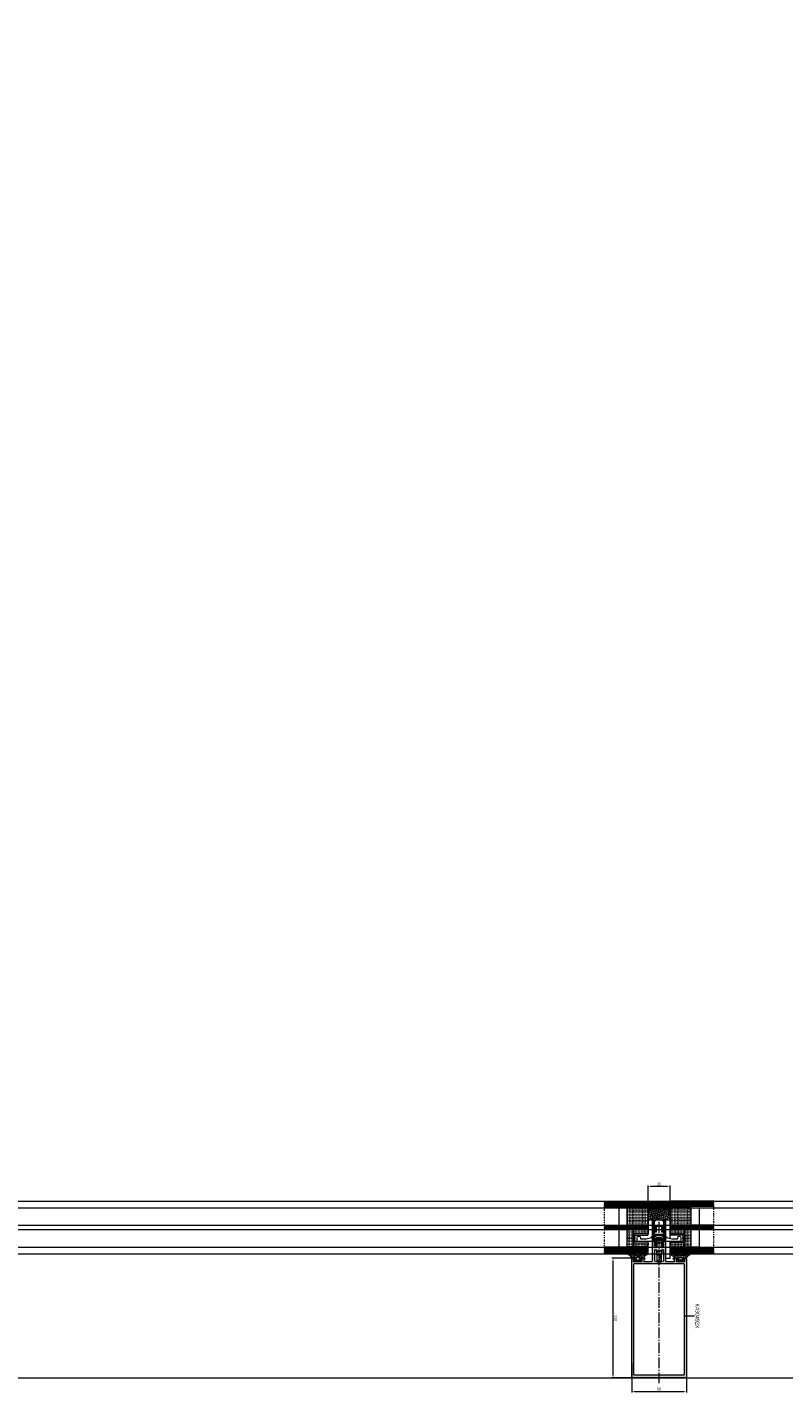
# Model space of a CAD drawing. Header units: inches. Extents: x 0 to 111471, y -105323 to 11070.
# Tile 136 of 256: x 42898 to 42967, y -27563 to -27438. Entities that reach past the tile are written whole.
import ezdxf
from ezdxf.enums import TextEntityAlignment as Align

# ---------------------------------------------------------------- set-up
doc = ezdxf.new("R2010")
doc.units = ezdxf.units.IN
doc.header["$MEASUREMENT"] = 0
for name, pattern in [('DIVIDE', [5.3, 2, -1, 0.15, -1, 0.15, -1]), ('gen3', [6.25, 4.75, -1.5]), ('GEN7', [13.75, 9.75, -1.5, 1, -1.5])]:
    doc.linetypes.add(name, pattern=pattern)
for name, color, linetype, lineweight in [('888 drzwi i okna', 4, 'Continuous', 0), ('888 sciany istniejące', 2, 'Continuous', 35), ('888 widok', 8, 'Continuous', 0), ('888 wymiary', 1, 'Continuous', 0), ('MB-inne', 8, 'Continuous', 9), ('MB-kreskowanie', 8, 'Continuous', 5), ('MB-opisy', 120, 'Continuous', 9), ('MB-osie', 4, 'GEN7', 5), ('MB-profile', 7, 'Continuous', 9), ('MB-szyby', 4, 'Continuous', 9), ('MB-urwania', 1, 'DIVIDE', 5), ('MB-uszczelki_tworzywa', 8, 'Continuous', 9), ('MB-wymiary', 145, 'Continuous', 9), ('Wymiary', 85, 'Continuous', 18)]:
    doc.layers.add(name, color=color, linetype=linetype, lineweight=lineweight)
doc.styles.add('ARIALCE', font='arial.ttf', dxfattribs={"width": 0.8})
doc.styles.get("Standard").update_dxf_attribs({"font": 'arial.ttf'})
doc.styles.add('TS 100_wymiary', font='romans.shx', dxfattribs={"width": 0.7, "height": 16})
doc.dimstyles.new('Dim Style 100', dxfattribs={"dimtxt": 16, "dimasz": 12, "dimexe": 12, "dimexo": 2, "dimgap": 10, "dimtad": 1, "dimdec": 0, "dimzin": 9, "dimtxsty": 'TS 100_wymiary', "dimblk": 'ARCHTICK', "dimcen": 2.5, "dimdle": 12, "dimclrd": 256, "dimclrt": 2, "dimadec": 0, "dimazin": 2, "dimtfac": 1, "dimtdec": 0, "dimtix": 1, "dimtmove": 2, "dimatfit": 3, "dimfxl": 0, "dimlwd": -1, "dimarcsym": 0})
doc.dimstyles.new('MB_KDA_2.5', dxfattribs={"dimtxt": 2.5, "dimasz": 2.5, "dimexe": 1, "dimexo": 1, "dimgap": 1, "dimtad": 1, "dimdec": 1, "dimdsep": 46, "dimtxsty": 'Standard', "dimcen": 0, "dimclrd": 256, "dimclre": 256, "dimclrt": 2, "dimadec": 0, "dimazin": 2, "dimtp": 0.1, "dimtm": 0.1, "dimtfac": 0.71, "dimtdec": 1, "dimtmove": 0, "dimatfit": 3, "dimfxl": 0, "dimtzin": 0, "dimlwd": -1, "dimlwe": -1, "dimarcsym": 0})
pattern_1 = [(315, (-204.003, -193.6241), (1.3470384, -3e-16), [0.9525, -0.9525])]
pattern_2 = [(0.033944, (-4153.1781, -852.2568), (0.23784281, 0.47639099), [0, -0.47625])]
pattern_3 = [(45, (-204.003, 93.6241), (1.3470384, -2e-16), [0.9525, -0.9525])]

# ---------------------------------------------------------------- blocks, each defined once
blk = doc.blocks.new('_ArchTick')
at = {"layer": 'Wymiary', "color": 0, "const_width": 0.15}
blk.add_lwpolyline([(-0.5, -0.5), (0.5, 0.5)], dxfattribs=at)
blk = doc.blocks.new('*D620')
at = {"layer": '888 wymiary', "color": 0, "lineweight": -2}
for p, q in [((42847.79, -27349.99), (42847.79, -27317.99)), ((45080.51, -27350), (45080.51, -27318))]:
    blk.add_line(p, q, dxfattribs=at)
at = {"layer": '888 wymiary'}
blk.add_line((45092.51, -27330), (42835.79, -27329.99), dxfattribs=at)
at = {"layer": 'Defpoints', "color": 0}
for p in [(42847.79, -27329.99), (42847.79, -27545.57), (45080.51, -27545.58)]:
    blk.add_point(p, dxfattribs=at)
at = {"layer": '888 wymiary', "linetype": 'ByBlock', "xscale": 12, "yscale": 12, "zscale": 12}
for p, rotation in [((42847.79, -27329.99), 179.9998335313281), ((45080.51, -27330), 359.999833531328)]:
    blk.add_blockref('_ArchTick', p, dxfattribs=dict(at, rotation=rotation))
at = {"layer": '888 wymiary', "color": 2, "ltscale": 0.01, "insert": (43964.15, -27312), "char_height": 16, "attachment_point": 5, "rotation": 359.9998, "style": 'TS 100_wymiary'}
blk.add_mtext('2233', dxfattribs=at)
blk = doc.blocks.new('K430492X')
at = {"layer": 'MB-kreskowanie'}
h = blk.add_hatch(color=0, dxfattribs=at)
h.paths.add_polyline_path([(-109.2, 25), (-109.5, 24.7), (-109.5, 22.5), (-109, 22), (-108.5, 22), (-108.5, 23.5), (-106.5, 23.5), (-106.5, 19.7), (-106.3, 19.5), (-106.5, 19.2), (-106.5, 15.5), (-108.5, 15.5), (-108.5, 17), (-109, 17), (-109.5, 16.5), (-109.5, 13), (-108.5, 13), (-108.5, 14), (-106.5, 14), (-106.5, 6.5), (-107, 6), (-124.2, 6), (-124.5, 5.7), (-124.5, 4), (-124, 3.5), (-123, 3.5), (-123, 4.5), (-121, 4.5), (-120.5, 4), (-120.5, 2.7), (-118.9, 0), (-120.5, -2.8), (-120.5, -4), (-121, -4.5), (-123, -4.5), (-123, -3.5), (-124, -3.5), (-124.5, -4), (-124.5, -5.7), (-124.2, -6), (-107, -6), (-106.5, -6.5), (-106.5, -14), (-108.5, -14), (-108.5, -13), (-109.5, -13), (-109.5, -16.5), (-109, -17), (-108.5, -17), (-108.5, -15.5), (-106.5, -15.5), (-106.5, -19.2), (-106.3, -19.5), (-106.5, -19.7), (-106.5, -23.5), (-108.5, -23.5), (-108.5, -22), (-109, -22), (-109.5, -22.5), (-109.5, -24.7), (-109.2, -25), (-0.5, -25, 0.413925), (0, -24.5), (0, 24.5, 0.413925), (-0.5, 25)])
h.paths.add_polyline_path([(-3, 22.9), (-2.5, 22.4), (-2.5, -22.4), (-3, -22.9), (-104, -22.9), (-104.5, -22.4), (-104.5, 22.4), (-104, 22.9)], flags=16)
h.paths.add_polyline_path([(-106.4, 3.6), (-105.5, 0), (-106.4, -3.6), (-106.9, -4), (-116.9, -4), (-117.3, -3.2), (-115.9, -0.8), (-115.9, 0.8), (-117.3, 3.2), (-116.9, 4), (-106.9, 4)], flags=16)
at = {"layer": 'MB-profile'}
blk.add_lwpolyline([(-0.5, -25), (-109.2, -25), (-109.5, -24.7), (-109.5, -22.5), (-109, -22), (-108.5, -22), (-108.5, -23.5), (-106.5, -23.5), (-106.5, -19.7), (-106.3, -19.5), (-106.5, -19.2), (-106.5, -15.5), (-108.5, -15.5), (-108.5, -17), (-109, -17), (-109.5, -16.5), (-109.5, -13), (-108.5, -13), (-108.5, -14), (-106.5, -14), (-106.5, -6.5), (-107, -6), (-124.2, -6), (-124.5, -5.7), (-124.5, -4), (-124, -3.5), (-123, -3.5), (-123, -4.5), (-121, -4.5), (-120.5, -4), (-120.5, -2.8), (-118.9, 0), (-120.5, 2.7), (-120.5, 4), (-121, 4.5), (-123, 4.5), (-123, 3.5), (-124, 3.5), (-124.5, 4), (-124.5, 5.7), (-124.2, 6), (-107, 6), (-106.5, 6.5), (-106.5, 14), (-108.5, 14), (-108.5, 13), (-109.5, 13), (-109.5, 16.5), (-109, 17), (-108.5, 17), (-108.5, 15.5), (-106.5, 15.5), (-106.5, 19.2), (-106.3, 19.5), (-106.5, 19.7), (-106.5, 23.5), (-108.5, 23.5), (-108.5, 22), (-109, 22), (-109.5, 22.5), (-109.5, 24.7), (-109.2, 25), (-0.5, 25, -0.414502), (0, 24.5), (0, -24.5, -0.414502)], format="xyb", close=True, dxfattribs=at)
for points in [[(-3, -22.9), (-104, -22.9), (-104.5, -22.4), (-104.5, 22.4), (-104, 22.9), (-3, 22.9), (-2.5, 22.4), (-2.5, -22.4)], [(-106.4, -3.6), (-106.9, -4), (-116.9, -4), (-117.3, -3.2), (-115.9, -0.8), (-115.9, 0.8), (-117.3, 3.2), (-116.9, 4), (-106.9, 4), (-106.4, 3.6), (-105.5, 0)]]:
    blk.add_lwpolyline(points, close=True, dxfattribs=at)
blk = doc.blocks.new('*D597')
at = {"layer": 'Defpoints', "color": 0, "ltscale": 0.01}
for p in [(52, -74.7), (161.5, -74.5), (52, -92)]:
    blk.add_point(p, dxfattribs=at)
at = {"layer": 'MB-wymiary'}
for p, q in [((52, -75.7), (52, -93)), ((161.5, -75.5), (161.5, -93)), ((159, -92), (54.5, -92))]:
    blk.add_line(p, q, dxfattribs=at)
at = {"layer": 'MB-wymiary', "ltscale": 0.01}
for points in [[(54.5, -91.6), (54.5, -92.4), (52, -92)], [(159, -92.4), (159, -91.6), (161.5, -92)]]:
    blk.add_solid(points, dxfattribs=at)
at = {"layer": 'MB-wymiary', "color": 2, "ltscale": 0.01, "insert": (106.8, -89.7), "char_height": 2.5, "attachment_point": 5}
blk.add_mtext('110', dxfattribs=at)
blk = doc.blocks.new('*D598')
at = {"layer": 'Defpoints', "color": 0, "ltscale": 0.01}
for p in [(147.1, -25), (173.9, -25), (147.1, -75)]:
    blk.add_point(p, dxfattribs=at)
at = {"layer": 'MB-wymiary'}
for p, q in [((148.1, -25), (174.9, -25)), ((173.9, -72.5), (173.9, -27.5)), ((148.1, -75), (174.9, -75))]:
    blk.add_line(p, q, dxfattribs=at)
at = {"layer": 'MB-wymiary', "ltscale": 0.01}
for points in [[(174.3, -27.5), (173.5, -27.5), (173.9, -25)], [(173.5, -72.5), (174.3, -72.5), (173.9, -75)]]:
    blk.add_solid(points, dxfattribs=at)
at = {"layer": 'MB-wymiary', "color": 2, "ltscale": 0.01, "insert": (171.7, -50), "char_height": 2.5, "attachment_point": 5, "rotation": 90}
blk.add_mtext('50', dxfattribs=at)
blk = doc.blocks.new('120900')
at = {"layer": 'MB-kreskowanie'}
h = blk.add_hatch(dxfattribs=at)
h.set_pattern_fill('DOTS', color=256, scale=0.3, angle=90.0339, style=0)
h.set_pattern_definition([(90.033944, (778.75693, -4206.1781), (-0.47639099, 0.23784281), [0, -0.47625])])
h.paths.add_polyline_path([(-6.2, 1.7, -0.244698), (-6, 1.8), (-5.6, 1.8, -0.117863), (-5.4, 1.8, 0.255673), (-2.6, 1.8, -0.117863), (-2.4, 1.8), (-2, 1.8, -0.244698), (-1.8, 1.7), (-1, 0.6, -0.520567), (-1.1, 0.3), (-1.5, 0.2), (-1.5, -1), (-2.5, -1), (-2.5, 0.7, 0.496188), (-2.8, 0.9, -0.136548), (-5.2, 0.9, 0.502247), (-5.5, 0.7), (-5.5, -1), (-6.5, -1), (-6.5, 0.2), (-6.9, 0.3, -0.520567), (-7, 0.6)])
h.paths.add_polyline_path([(-9.5, -1.3, -0.414214), (-9.2, -1), (-7.3, -1, -0.267949), (-7.1, -1.2, 0.767327), (-6.5, -1), (-5.5, -1), (-5.5, -1.3, 0.414214), (-5.3, -1.5), (-2.7, -1.5, 0.414214), (-2.5, -1.3), (-2.5, -1), (-1.5, -1, 0.767327), (-0.9, -1.2, -0.267949), (-0.7, -1), (1.2, -1, -0.414214), (1.5, -1.3, 0.218991), (4.8, -4.2, -0.885567), (4.5, -5, -0.160479), (1, -3.3, 0.21435), (0.2, -3), (-1.4, -3, 0.674934), (-1.6, -3.5, 0.163474), (0.2, -4.4, -1), (0.2, -5, -0.19206), (-3.5, -3.2, 0.293178), (-4, -3, 0.293178), (-4.5, -3.2, -0.19206), (-8.2, -5, -1), (-8.2, -4.4, 0.163474), (-6.4, -3.5, 0.674934), (-6.6, -3), (-8.2, -3, 0.214349), (-9, -3.3, -0.160479), (-12.5, -5, -0.885567), (-12.8, -4.2, 0.226961)])
at = {"layer": 'MB-uszczelki_tworzywa'}
for points in [[(1.5, -1.3, 0.218991), (4.8, -4.2, -0.885567), (4.5, -5, -0.160479), (1, -3.3, 0.21435), (0.2, -3), (-1.4, -3, 0.677436), (-1.6, -3.5, 0.163474), (0.2, -4.4, -1), (0.2, -5, -0.19206), (-3.5, -3.2, 0.293178), (-4, -3, 0.293178), (-4.5, -3.2, -0.19206), (-8.2, -5, -1), (-8.2, -4.4, 0.163474), (-6.4, -3.5, 0.677436), (-6.6, -3), (-8.2, -3, 0.21435), (-9, -3.3, -0.160479), (-12.5, -5, -0.885567), (-12.8, -4.2, 0.226961), (-9.5, -1.3, -0.414214), (-9.2, -1), (-7.3, -1, -0.267949), (-7.1, -1.2, 0.767327), (-6.5, -1), (-6.5, 0.2), (-6.9, 0.3, -0.520567), (-7, 0.6), (-6.2, 1.7, -0.244698), (-6, 1.8), (-5.6, 1.8, -0.117863), (-5.4, 1.8, 0.255673), (-2.6, 1.8, -0.117863), (-2.4, 1.8), (-2, 1.8, -0.244698), (-1.8, 1.7), (-1, 0.6, -0.520567), (-1.1, 0.3), (-1.5, 0.2), (-1.5, -1, 0.767327), (-0.9, -1.2, -0.267949), (-0.7, -1), (1.2, -1, -0.414214)], [(-2.5, -1.3), (-2.5, 0.7, 0.490314), (-2.7, 0.9, -0.137178), (-5.2, 0.9, 0.490314), (-5.5, 0.7), (-5.5, -1.3, 0.414214), (-5.3, -1.5), (-2.7, -1.5, 0.414214)]]:
    blk.add_lwpolyline(points, format="xyb", close=True, dxfattribs=at)
blk = doc.blocks.new('*D599')
at = {"layer": 'Defpoints', "color": 0, "ltscale": 0.01}
for p in [(2.1, -40), (-13.3, -60), (2, -60)]:
    blk.add_point(p, dxfattribs=at)
at = {"layer": 'MB-wymiary'}
for p, q in [((1.1, -40), (-14.3, -40)), ((-13.3, -42.5), (-13.3, -57.5)), ((1, -60), (-14.3, -60))]:
    blk.add_line(p, q, dxfattribs=at)
at = {"layer": 'MB-wymiary', "ltscale": 0.01}
for points in [[(-12.9, -42.5), (-13.8, -42.5), (-13.3, -40)], [(-13.8, -57.5), (-12.9, -57.5), (-13.3, -60)]]:
    blk.add_solid(points, dxfattribs=at)
at = {"layer": 'MB-wymiary', "color": 2, "ltscale": 0.01, "insert": (-15.6, -50), "char_height": 2.5, "attachment_point": 5, "rotation": 90}
blk.add_mtext('20', dxfattribs=at)
blk = doc.blocks.new('G$C0AADE25E')
at = {"layer": 'MB-kreskowanie'}
h = blk.add_hatch(dxfattribs=at)
h.set_pattern_fill('DASH', color=256, scale=0.3, angle=315, style=0)
h.set_pattern_definition([(135, (-89.4117, -467.5632), (-3e-17, 1.3470384), [0.9525, -0.9525])])
h.paths.add_polyline_path([(22, -20.8), (6, -20.8), (6, -40), (22, -40)])
h = blk.add_hatch(dxfattribs=at)
h.set_pattern_fill('DASH', color=256, scale=0.3, angle=315, style=0)
h.set_pattern_definition(pattern_1)
h.paths.add_polyline_path([(26, -20.8), (26, -26.8), (42, -26.8), (42, -20.8)])
h = blk.add_hatch(dxfattribs=at)
h.set_pattern_fill('DOTS', color=256, scale=0.3, angle=0.0339, style=0)
h.set_pattern_definition(pattern_2)
h.paths.add_polyline_path([(54.7, -32.7, 0.244698), (54.8, -32.5), (54.8, -32.1, 0.117863), (54.8, -31.9, -0.255673), (54.8, -29.1, 0.117863), (54.8, -28.9), (54.8, -28.5, 0.244698), (54.7, -28.3), (53.6, -27.5, 0.520567), (53.3, -27.6), (53.2, -28), (52, -28), (52, -29), (53.7, -29, -0.496188), (53.9, -29.3, 0.136548), (53.9, -31.7, -0.502247), (53.7, -32), (52, -32), (52, -33), (53.2, -33), (53.3, -33.4, 0.520567), (53.6, -33.5)])
h.paths.add_polyline_path([(51.7, -36, 0.414214), (52, -35.7), (52, -33.8, 0.267949), (51.8, -33.6, -0.767327), (52, -33), (52, -32), (51.7, -32, -0.414214), (51.5, -31.8), (51.5, -29.2, -0.414214), (51.7, -29), (52, -29), (52, -28, -0.767327), (51.8, -27.4, 0.267949), (52, -27.2), (52, -25.3, 0.414214), (51.7, -25, -0.218991), (48.8, -21.7, 0.885567), (48, -22, 0.160479), (49.7, -25.5, -0.21435), (50, -26.3), (50, -27.9, -0.674934), (49.5, -28.1, -0.163474), (48.6, -26.3, 1), (48, -26.3, 0.19206), (49.8, -30, -0.293178), (50, -30.5, -0.293178), (49.8, -31, 0.19206), (48, -34.7, 1), (48.6, -34.7, -0.163474), (49.5, -32.9, -0.674934), (50, -33.1), (50, -34.7, -0.214349), (49.7, -35.5, 0.160479), (48, -39, 0.885567), (48.8, -39.3, -0.226961)])
h = blk.add_hatch(dxfattribs=at)
h.set_pattern_fill('DASH', color=256, scale=0.3, angle=315, style=0)
h.set_pattern_definition(pattern_1)
h.paths.add_polyline_path([(38.2, -40), (40, -40), (42, -40), (42, -26.8), (36.2, -26.8, -0.414214), (38.2, -28.8)])
h.paths.add_polyline_path([(26, -40), (29.8, -40), (29.8, -28.8, -0.414214), (31.8, -26.8), (26, -26.8)])
h = blk.add_hatch(dxfattribs=at)
h.set_pattern_fill('HEX', color=256, scale=0.2, angle=135, style=0)
h.set_pattern_definition([(135, (-103.4117, 367.5632), (-0.7777128, -0.7777128), [0.635, -1.27]), (255, (-103.4117, 367.5632), (1.0623755, -0.2846626), [0.635, -1.27]), (195, (-103.8607, 368.0122), (0.2846626, -1.0623755), [0.635, -1.27])])
h.paths.add_polyline_path([(7, -60), (17, -60), (17, -40), (7, -40)])
h = blk.add_hatch(dxfattribs=at)
h.set_pattern_fill('_U', color=256, angle=315, style=0, double=1, pattern_type=0)
h.set_pattern_definition([(315, (-2146.2895, 2427.8375), (0.70710678, 0.70710678), []), (45, (-2146.2895, 2427.8375), (-0.70710678, 0.70710678), [])])
h.paths.add_polyline_path([(23.5, -52.6), (23.2, -52.3), (23.2, -47.7), (23.5, -47.4), (25, -47.4), (28.4, -47.4), (28.4, -46.8), (28.2, -46.4), (27.4, -45.9), (26.9, -46.7), (25, -46.7), (23.5, -46.7), (23.2, -46.1), (23.2, -45.7), (23.4, -45.4), (25, -45), (25, -44), (17, -44), (17, -46), (17.5, -46.5), (18.4, -46.5), (18.4, -45.5), (21.3, -45.5), (22.2, -46.5), (22.2, -49.1), (22.7, -50), (22.2, -50.9), (22.2, -53.5), (21.3, -54.5), (18.4, -54.5), (18.4, -53.5), (17.5, -53.5), (17, -54), (17, -56), (25, -56), (25, -55), (23.4, -54.6), (23.2, -54.3), (23.2, -53.8), (23.5, -53.3), (25, -53.3), (26.9, -53.3), (27.4, -54), (28.2, -53.6), (28.4, -53.2), (28.4, -52.5), (25, -52.6)])
h = blk.add_hatch(dxfattribs=at)
h.set_pattern_fill('_U', color=256, angle=315, style=0, double=1, pattern_type=0)
h.set_pattern_definition([(315, (-2134.2895, 2427.8375), (0.70710678, 0.70710678), []), (45, (-2134.2895, 2427.8375), (-0.70710678, 0.70710678), [])])
h.paths.add_polyline_path([(35.5, -52.6), (35.2, -52.3), (35.2, -47.7), (35.5, -47.4), (37, -47.4), (40.4, -47.4), (40.4, -46.8), (40.2, -46.4), (39.4, -45.9), (38.9, -46.7), (37, -46.7), (35.5, -46.7), (35.2, -46.1), (35.2, -45.7), (35.4, -45.4), (37, -45), (37, -44), (25, -44), (25, -46), (25.5, -46.5), (26.4, -46.5), (26.4, -45.5), (33.3, -45.5), (34.2, -46.5), (34.2, -49.1), (34.7, -50), (34.2, -50.9), (34.2, -53.5), (33.3, -54.5), (26.4, -54.5), (26.4, -53.5), (25.5, -53.5), (25, -54), (25, -56), (37, -56), (37, -55), (35.4, -54.6), (35.2, -54.3), (35.2, -53.8), (35.5, -53.3), (37, -53.3), (38.9, -53.3), (39.4, -54), (40.2, -53.6), (40.4, -53.2), (40.4, -52.5), (37, -52.6)])
h = blk.add_hatch(dxfattribs=at)
h.set_pattern_fill('DASH', color=256, scale=0.3, angle=225, style=0)
h.set_pattern_definition([(225, (-89.4117, 367.5632), (-6e-16, -1.3470384), [0.9525, -0.9525])])
h.paths.add_polyline_path([(6, -60), (6, -79.2), (22, -79.2), (22, -60)])
h = blk.add_hatch(dxfattribs=at)
h.set_pattern_fill('DASH', color=256, scale=0.3, angle=225, style=0)
h.set_pattern_definition(pattern_3)
h.paths.add_polyline_path([(38.2, -71.2, -0.414214), (36.2, -73.2), (42, -73.2), (42, -60), (40, -60), (38.2, -60)])
h.paths.add_polyline_path([(26, -73.2), (31.8, -73.2, -0.414214), (29.8, -71.2), (29.8, -60), (26, -60)])
h = blk.add_hatch(dxfattribs=at)
h.set_pattern_fill('DOTS', color=256, scale=0.3, angle=0.0339, style=0)
h.set_pattern_definition(pattern_2)
h.paths.add_polyline_path([(54.7, -67.3, -0.244698), (54.8, -67.5), (54.8, -67.9, -0.117863), (54.8, -68.1, 0.255673), (54.8, -70.9, -0.117863), (54.8, -71.1), (54.8, -71.5, -0.244698), (54.7, -71.7), (53.6, -72.5, -0.520567), (53.3, -72.4), (53.2, -72), (52, -72), (52, -71), (53.7, -71, 0.496188), (53.9, -70.7, -0.136548), (53.9, -68.3, 0.502247), (53.7, -68), (52, -68), (52, -67), (53.2, -67), (53.3, -66.6, -0.520567), (53.6, -66.5)])
h.paths.add_polyline_path([(51.7, -64, -0.414214), (52, -64.3), (52, -66.2, -0.267949), (51.8, -66.4, 0.767327), (52, -67), (52, -68), (51.7, -68, 0.414214), (51.5, -68.2), (51.5, -70.8, 0.414214), (51.7, -71), (52, -71), (52, -72, 0.767327), (51.8, -72.6, -0.267949), (52, -72.8), (52, -74.7, -0.414214), (51.7, -75, 0.218991), (48.8, -78.3, -0.885567), (48, -78, -0.160479), (49.7, -74.5, 0.21435), (50, -73.7), (50, -72.1, 0.674934), (49.5, -71.9, 0.163474), (48.6, -73.7, -1), (48, -73.7, -0.19206), (49.8, -70, 0.293178), (50, -69.5, 0.293178), (49.8, -69, -0.19206), (48, -65.3, -1), (48.6, -65.3, 0.163474), (49.5, -67.1, 0.674934), (50, -66.9), (50, -65.3, 0.214349), (49.7, -64.5, -0.160479), (48, -61, -0.885567), (48.8, -60.7, 0.226961)])
h = blk.add_hatch(dxfattribs=at)
h.set_pattern_fill('DASH', color=256, scale=0.3, angle=225, style=0)
h.set_pattern_definition(pattern_3)
h.paths.add_polyline_path([(42, -79.2), (42, -73.2), (26, -73.2), (26, -79.2)])
at = {"layer": 'MB-inne'}
for p, q in [((30.5, -45.7), (30.5, -54.3)), ((31, -45.7), (31, -54.3)), ((33.3, -47.7), (31.4, -45.8)), ((33.2, -47.6), (33.2, -52.4)), ((33.3, -52.3), (31.4, -54.2))]:
    blk.add_line(p, q, dxfattribs=at)
at = {"layer": 'MB-inne', "linetype": 'Continuous'}
for p, q in [((35.5, -48.1), (37.5, -48.1)), ((37.5, -48.1), (38, -47.6)), ((37.5, -48.1), (41.5, -48.1)), ((37.5, -51.9), (37.5, -48.1)), ((38, -52.4), (38, -47.6)), ((38, -47.6), (41.2, -47.6)), ((44.7, -47.6), (48.6, -47.6)), ((45, -48.1), (49.1, -48.1)), ((48.6, -52.4), (48.6, -47.6)), ((49.1, -48.1), (48.6, -47.6)), ((49.1, -48.1), (54.5, -48.1)), ((49.1, -51.9), (49.1, -48.1)), ((49.1, -48.8), (54.1, -50.3)), ((55.5, -49.8), (54.5, -48.1)), ((55.5, -49.8), (55.5, -50.2)), ((35.5, -51.9), (37.5, -51.9)), ((37.5, -51.9), (38, -52.4)), ((37.5, -51.9), (41.5, -51.9)), ((38, -52.4), (41.2, -52.4)), ((44.7, -52.4), (48.6, -52.4)), ((45, -51.9), (49.1, -51.9)), ((49.1, -51.9), (48.6, -52.4)), ((49.1, -51.9), (54.5, -51.9)), ((55.5, -50.2), (54.5, -51.9)), ((55.5, -50.2), (54.9, -50.5))]:
    blk.add_line(p, q, dxfattribs=at)
at = {"layer": 'MB-inne', "linetype": 'gen3'}
for p in [(49.1, -48.3), (55.5, -50.2)]:
    blk.add_line(p, (54.3, -48.3), dxfattribs=at)
at = {"layer": 'MB-inne'}
for points in [[(31, -45.7), (31, -49.5, 0.198912)], [(35.6, -52.6, -0.132252), (35.5, -52.3), (35.5, -47.7, -0.132253), (35.6, -47.4)]]:
    blk.add_lwpolyline(points, format="xyb", dxfattribs=at)
at = {"layer": 'MB-inne', "linetype": 'Continuous', "extrusion": (-1.83691e-16, -2.22045e-16, -1)}
blk.add_arc((-54.7, -49), 1.46, 260, 294.7886, dxfattribs=at)
at = {"layer": 'MB-inne', "linetype": 'Continuous'}
blk.add_arc((56.2, -51.2), 1.83, 155.1869, 202.5202, dxfattribs=at)
at = {"layer": 'MB-kreskowanie'}
for p, q in [((1, 0), (1, -40)), ((2, 0), (2, -40)), ((3, 0), (3, -40)), ((4, 0), (4, -40)), ((5, 0), (5, -40)), ((23, 0), (23, -40)), ((24, 0), (24, -40)), ((25, 0), (25, -40)), ((43, 0), (43, -40)), ((44, 0), (44, -40)), ((45, 0), (45, -40)), ((46, 0), (46, -40)), ((47, 0), (47, -40)), ((1, -100), (1, -60)), ((2, -100), (2, -60)), ((3, -100), (3, -60)), ((4, -100), (4, -60)), ((5, -100), (5, -60)), ((23, -100), (23, -60)), ((24, -100), (24, -60)), ((25, -100), (25, -60)), ((43, -100), (43, -60)), ((44, -100), (44, -60)), ((45, -100), (45, -60)), ((46, -100), (46, -60)), ((47, -100), (47, -60))]:
    blk.add_line(p, q, dxfattribs=at)
for centre, start, end in [((-120.7, -50), 354.7949, 5.2051), ((-119.7, -50), 355.2692, 4.7308), ((-118.7, -50), 355.2692, 4.7308), ((-117.7, -50), 355.2692, 4.7308), ((-116.7, -50), 355.2692, 4.7308), ((-115.7, -50), 355.2692, 4.7308), ((-114.7, -50), 355.2692, 4.7308)]:
    blk.add_arc(centre, 121.2, start, end, dxfattribs=at)
at = {"layer": 'MB-osie'}
blk.add_line((166.3, -50), (17.8, -50), dxfattribs=at)
at = {"layer": 'MB-profile'}
for points in [[(30.5, -40), (30, -40, -0.414214), (29.8, -39.8), (29.8, -28.8, -0.414214), (31.8, -26.8), (36.2, -26.8, -0.414214), (38.2, -28.8), (38.2, -39.8, -0.414214), (38, -40), (37.5, -40, -0.414214), (37, -39.5), (37, -29, 0.414214), (36, -28), (34.4, -28, 0.198912), (34.2, -28.1), (34.1, -28.1, -0.414214), (33.9, -28.1), (33.8, -28.1, 0.198912), (33.6, -28), (32, -28, 0.414214), (31, -29), (31, -39.5, -0.414214)], [(35.5, -30, -0.414214), (37, -31.5), (37, -46.4), (37.1, -46.6), (37.4, -46.7), (37.5, -46.9), (37.5, -47), (37.3, -47.2), (36, -47.2), (35.5, -47.7), (35.5, -48.1), (35.5, -51.9), (35.5, -52.3), (36, -52.8), (37.3, -52.8), (37.5, -53), (37.5, -53.1), (37.4, -53.3), (37.1, -53.4), (37, -53.6), (37, -68.5, -0.414214), (35.5, -70), (33.5, -70, -1), (33.5, -67), (34, -67), (34.3, -66.7), (34.3, -62.2), (34.3, -61.8), (33.1, -56.8), (32.1, -56), (31.5, -56), (31, -55.5), (31, -50.5), (31.1, -50.3), (31.2, -50.2), (31.2, -49.8), (31.1, -49.7), (31, -49.5), (31, -44.5), (31.5, -44), (32.1, -44), (33.1, -43.2), (34.3, -38.2), (34.3, -37.8), (34.3, -33.3), (34, -33), (33.5, -33, -1), (33.5, -30)], [(30.5, -60), (30, -60, 0.414214), (29.8, -60.2), (29.8, -71.2, 0.414214), (31.8, -73.2), (36.2, -73.2, 0.414214), (38.2, -71.2), (38.2, -60.2, 0.414214), (38, -60), (37.5, -60, 0.414214), (37, -60.5), (37, -71, -0.414214), (36, -72), (34.4, -72, -0.198912), (34.2, -71.9), (34.1, -71.9, 0.414214), (33.9, -71.9), (33.8, -71.9, -0.198912), (33.6, -72), (32, -72, -0.414214), (31, -71), (31, -60.5, 0.414214)]]:
    blk.add_lwpolyline(points, format="xyb", close=True, dxfattribs=at)
for points in [[(106.2, -75), (52.3, -75), (52, -74.7), (52, -72.5), (52.5, -72), (53, -72), (53, -73.5), (55, -73.5), (55, -69.7), (55.3, -69.5), (55, -69.2), (55, -65.5), (53, -65.5), (53, -67), (52.5, -67), (52, -66.5), (52, -63), (53, -63), (53, -64), (55, -64), (55, -56.5), (54.5, -56), (37.3, -56), (37, -55.7), (37, -54), (37.5, -53.5), (38.5, -53.5), (38.5, -54.5), (40.5, -54.5), (41, -54), (41, -52.8), (42.6, -50), (41, -47.2), (41, -46), (40.5, -45.5), (38.5, -45.5), (38.5, -46.5), (37.5, -46.5), (37, -46), (37, -44.3), (37.3, -44), (54.5, -44), (55, -43.5), (55, -36), (53, -36), (53, -37), (52, -37), (52, -33.5), (52.5, -33), (53, -33), (53, -34.5), (55, -34.5), (55, -30.8), (55.3, -30.5), (55, -30.3), (55, -26.5), (53, -26.5), (53, -28), (52.5, -28), (52, -27.5), (52, -25.3), (52.3, -25), (106.2, -25)], [(106.2, -72.9), (57.5, -72.9), (57, -72.4), (57, -27.6), (57.5, -27.1), (106.2, -27.1)]]:
    blk.add_lwpolyline(points, dxfattribs=at)
blk.add_lwpolyline([(55.1, -53.6), (54.6, -54), (44.6, -54), (44.2, -53.2), (45.6, -50.8), (45.6, -49.2), (44.2, -46.8), (44.6, -46), (54.6, -46), (55.1, -46.4), (56, -50)], close=True, dxfattribs=at)
at = {"layer": 'MB-szyby'}
for p, q in [((0, 0), (0, -39)), ((6, -40), (6, 0)), ((22, 0), (22, -40)), ((26, -40), (26, 0)), ((42, -40), (42, 0)), ((48, 0), (48, -39)), ((26, -20.8), (26, -40)), ((0, -39), (1, -40)), ((1, -40), (6, -40)), ((22, -40), (26, -40)), ((26, -40), (30, -40)), ((38, -40), (40, -40)), ((42, -40), (40, -40)), ((47, -40), (42, -40)), ((48, -39), (47, -40)), ((0, -61), (1, -60)), ((0, -100), (0, -61)), ((1, -60), (6, -60)), ((6, -60), (6, -100)), ((22, -100), (22, -60)), ((22, -60), (26, -60)), ((26, -79.2), (26, -60)), ((26, -60), (30, -60)), ((26, -60), (26, -100)), ((38, -60), (40, -60)), ((42, -60), (40, -60)), ((47, -60), (42, -60)), ((42, -60), (42, -100)), ((48, -61), (47, -60)), ((48, -100), (48, -61))]:
    blk.add_line(p, q, dxfattribs=at)
at = {"layer": 'MB-urwania'}
for p, q in [((48, 0), (0, 0)), ((0, -100), (48, -100))]:
    blk.add_line(p, q, dxfattribs=at)
at = {"layer": 'MB-uszczelki_tworzywa'}
for p, q in [((42, -26.8), (26, -26.8)), ((42, -73.2), (26, -73.2))]:
    blk.add_line(p, q, dxfattribs=at)
for points in [[(6, -20.8), (6, -13.3), (22, -13.3), (22, -20.8)], [(22, -40), (22, -20.8), (6, -20.8), (6, -40)], [(26, -20.8), (26, -13.3), (42, -13.3), (42, -20.8)], [(7, -40), (7, -60), (17, -60), (17, -40)], [(25, -47.4), (23.5, -47.4), (23.2, -47.7), (23.2, -52.3), (23.5, -52.6), (25, -52.6), (28.4, -52.5), (28.4, -53.2), (28.2, -53.6), (27.4, -54), (26.9, -53.3), (25, -53.3), (23.5, -53.3), (23.2, -53.8), (23.2, -54.3), (23.4, -54.6), (25, -55), (25, -56), (17, -56), (17, -54), (17.5, -53.5), (18.4, -53.5), (18.4, -54.5), (21.3, -54.5), (22.2, -53.5), (22.2, -50.9), (22.7, -50), (22.7, -50), (22.7, -50), (22.2, -49.1), (22.2, -46.5), (21.3, -45.5), (18.4, -45.5), (18.4, -46.5), (17.5, -46.5), (17, -46), (17, -44), (25, -44), (25, -45), (23.4, -45.4), (23.2, -45.7), (23.2, -46.1), (23.5, -46.7), (25, -46.7), (26.9, -46.7), (27.4, -45.9), (28.2, -46.4), (28.4, -46.8), (28.4, -47.4)], [(37, -47.4), (35.5, -47.4), (35.2, -47.7), (35.2, -52.3), (35.5, -52.6), (37, -52.6), (40.4, -52.5), (40.4, -53.2), (40.2, -53.6), (39.4, -54), (38.9, -53.3), (37, -53.3), (35.5, -53.3), (35.2, -53.8), (35.2, -54.3), (35.4, -54.6), (37, -55), (37, -56), (25, -56), (25, -54), (25.5, -53.5), (26.4, -53.5), (26.4, -54.5), (33.3, -54.5), (34.2, -53.5), (34.2, -50.9), (34.7, -50), (34.7, -50), (34.7, -50), (34.2, -49.1), (34.2, -46.5), (33.3, -45.5), (26.4, -45.5), (26.4, -46.5), (25.5, -46.5), (25, -46), (25, -44), (37, -44), (37, -45), (35.4, -45.4), (35.2, -45.7), (35.2, -46.1), (35.5, -46.7), (37, -46.7), (38.9, -46.7), (39.4, -45.9), (40.2, -46.4), (40.4, -46.8), (40.4, -47.4)], [(22, -60), (22, -79.2), (6, -79.2), (6, -60)], [(6, -79.2), (6, -86.7), (22, -86.7), (22, -79.2)], [(26, -79.2), (26, -86.7), (42, -86.7), (42, -79.2)]]:
    blk.add_lwpolyline(points, close=True, dxfattribs=at)
for points in [[(51.7, -25, -0.218991), (48.8, -21.7, 0.885567), (48, -22, 0.160479), (49.7, -25.5, -0.21435), (50, -26.3), (50, -27.9, -0.677436), (49.5, -28.1, -0.163474), (48.6, -26.3, 1), (48, -26.3, 0.19206), (49.8, -30, -0.293178), (50, -30.5, -0.293178), (49.8, -31, 0.19206), (48, -34.7, 1), (48.6, -34.7, -0.163474), (49.5, -32.9, -0.677436), (50, -33.1), (50, -34.7, -0.21435), (49.7, -35.5, 0.160479), (48, -39, 0.885567), (48.8, -39.3, -0.226961), (51.7, -36, 0.414214), (52, -35.7), (52, -33.8, 0.267949), (51.8, -33.6, -0.767327), (52, -33), (53.2, -33), (53.3, -33.4, 0.520567), (53.6, -33.5), (54.7, -32.7, 0.244698), (54.8, -32.5), (54.8, -32.1, 0.117863), (54.8, -31.9, -0.255673), (54.8, -29.1, 0.117863), (54.8, -28.9), (54.8, -28.5, 0.244698), (54.7, -28.3), (53.6, -27.5, 0.520567), (53.3, -27.6), (53.2, -28), (52, -28, -0.767327), (51.8, -27.4, 0.267949), (52, -27.2), (52, -25.3, 0.414214)], [(51.7, -29), (53.7, -29, -0.490314), (53.9, -29.2, 0.137178), (53.9, -31.8, -0.490314), (53.7, -32), (51.7, -32, -0.414214), (51.5, -31.8), (51.5, -29.2, -0.414214)], [(51.7, -75, 0.218991), (48.8, -78.3, -0.885567), (48, -78, -0.160479), (49.7, -74.5, 0.21435), (50, -73.7), (50, -72.1, 0.677436), (49.5, -71.9, 0.163474), (48.6, -73.7, -1), (48, -73.7, -0.19206), (49.8, -70, 0.293178), (50, -69.5, 0.293178), (49.8, -69, -0.19206), (48, -65.3, -1), (48.6, -65.3, 0.163474), (49.5, -67.1, 0.677436), (50, -66.9), (50, -65.3, 0.21435), (49.7, -64.5, -0.160479), (48, -61, -0.885567), (48.8, -60.7, 0.226961), (51.7, -64, -0.414214), (52, -64.3), (52, -66.2, -0.267949), (51.8, -66.4, 0.767327), (52, -67), (53.2, -67), (53.3, -66.6, -0.520567), (53.6, -66.5), (54.7, -67.3, -0.244698), (54.8, -67.5), (54.8, -67.9, -0.117863), (54.8, -68.1, 0.255673), (54.8, -70.9, -0.117863), (54.8, -71.1), (54.8, -71.5, -0.244698), (54.7, -71.7), (53.6, -72.5, -0.520567), (53.3, -72.4), (53.2, -72), (52, -72, 0.767327), (51.8, -72.6, -0.267949), (52, -72.8), (52, -74.7, -0.414214)], [(51.7, -71), (53.7, -71, 0.490314), (53.9, -70.8, -0.137178), (53.9, -68.2, 0.490314), (53.7, -68), (51.7, -68, 0.414214), (51.5, -68.2), (51.5, -70.8, 0.414214)]]:
    blk.add_lwpolyline(points, format="xyb", close=True, dxfattribs=at)
for points in [[(33.6, -40), (17, -40)], [(17, -44), (32.1, -44)], [(37, -44), (52, -44), (52, -40), (37, -40)]]:
    blk.add_lwpolyline(points, dxfattribs=at)
blk.add_lwpolyline([(38.5, -46.4), (38.7, -46.4), (38.9, -46.2, -0.391131), (39.1, -46.1), (39.9, -46.4, -0.291473), (40.2, -46.9), (40.2, -47.1, -0.414214), (39.9, -47.4), (35.3, -47.4, 0.414214), (35, -47.7), (35, -52.3, 0.414214), (35.3, -52.6), (39.9, -52.6, -0.414214), (40.2, -52.9), (40.2, -53.1, -0.291473), (39.9, -53.6), (39.1, -53.9, -0.391131), (38.9, -53.8), (38.7, -53.6), (38.5, -53.6)], format="xyb", dxfattribs=at)
at = {"layer": 'MB-wymiary'}
blk.add_line((104.9, -17.6), (104.9, -26.3), dxfattribs=at)
at = {"xscale": -1, "rotation": 270}
blk.add_blockref('120900', (53, -26.5), dxfattribs=at)
at = {"linetype": 'ByBlock'}
blk.add_blockref('K430492X', (161.5, -50), dxfattribs=at)
at = {"rotation": 270}
blk.add_blockref('120900', (53, -73.5), dxfattribs=at)
at = {"layer": 'MB-opisy', "style": 'ARIALCE'}
blk.add_text('K430492X', height=3.5, dxfattribs=at).set_placement((93.4, -15), align=Align.MIDDLE_LEFT)
at = {"layer": 'MB-wymiary'}
for base, p1, p2, picture, middle in [((173.9, -25), (147.1, -75), (147.1, -25), '*D598', (171.7, -50)), ((-13.3, -60), (2.1, -40), (2, -60), '*D599', (-15.6, -50))]:
    dim = blk.add_linear_dim(base=base, p1=p1, p2=p2, angle=90, dimstyle='MB_KDA_2.5', override={"dimdec": 0}, dxfattribs=at)
    dim.commit()
    dim.dimension.update_dxf_attribs({"geometry": picture, "text_midpoint": middle})
dim = blk.add_linear_dim(base=(52.0000229, -92.0168263), p1=(161.5000229, -74.500204), p2=(52.0000229, -74.700204), dimstyle='MB_KDA_2.5', override={"dimdec": 0}, dxfattribs=at)
dim.commit()
dim.dimension.update_dxf_attribs({"geometry": '*D597', "text_midpoint": (106.7500229, -89.7403938)})

msp = doc.modelspace()

# ---------------------------------------------------------------- linework, layer by layer
at = {"layer": '888 drzwi i okna', "ltscale": 0.01}
for points in [[(42847.794, -27545.57), (45075.968, -27545.57)], [(42847.794, -27546.173), (45076.013, -27546.173)], [(42847.794, -27547.78), (45076.136, -27547.78)], [(42847.794, -27548.182), (45076.166, -27548.182)], [(42847.794, -27549.789), (45076.288, -27549.789)], [(42847.794, -27550.392), (45076.334, -27550.392)]]:
    msp.add_lwpolyline(points, dxfattribs=at)
at = {"layer": '888 widok', "ltscale": 0.01}
msp.add_lwpolyline([(42835.266, -27561.794), (45081.468, -27561.794)], dxfattribs=at)

# ---------------------------------------------------------------- block references
at = {"layer": '888 sciany istniejące', "ltscale": 0.01, "xscale": 0.1004566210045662, "yscale": 0.1004566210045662, "zscale": 0.1004566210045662, "rotation": 269.9999999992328}
msp.add_blockref('G$C0AADE25E', (42960.763, -27545.57), dxfattribs=at)

# ---------------------------------------------------------------- dimensions: what is measured, and where the dimension line sits
at = {"layer": '888 wymiary'}
dim = msp.add_aligned_dim(p1=(45080.513, -27545.578), p2=(42847.794, -27545.572), distance=-215.578, dimstyle='Dim Style 100', override={"dimtxsty": 'TS 100_wymiary'}, dxfattribs=at)
dim.commit()
dim.dimension.update_dxf_attribs({"geometry": '*D620', "text_midpoint": (43964.154, -27311.996)})

doc.saveas('drawing.dxf')
